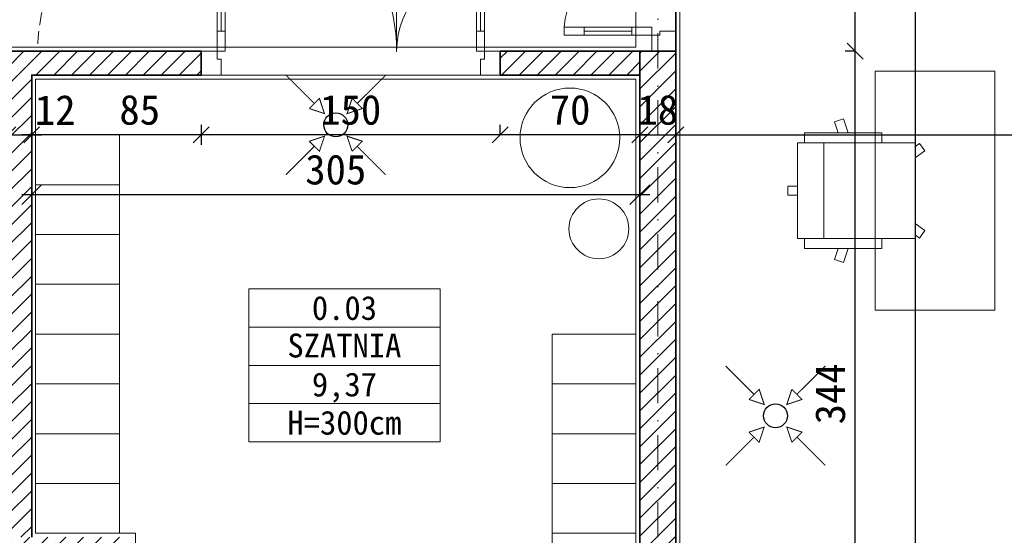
# Model space of a CAD drawing. Header units: millimetres. Extents: x -1373 to 28294, y -9636 to 187.
# Tile 57 of 133: x 5103 to 5597, y -4935 to -4676. Entities that reach past the tile are written whole.
import ezdxf
from ezdxf import colors
from ezdxf.entities.mleader import LeaderData, LeaderLine
from ezdxf.enums import TextEntityAlignment as Align
from ezdxf.math import Vec2, Vec3

# ---------------------------------------------------------------- set-up
doc = ezdxf.new("R2010")
doc.units = ezdxf.units.MM
doc.linetypes.add('HIDDEN2', pattern=[4.7625, 3.175, -1.5875])
doc.linetypes.add('Kreski i kropki', pattern=[335.138881, 176.388884, -88.194442, 0, -70.555556])
for name, color, linetype, lineweight in [('_k_kreskowanie', 250, 'Continuous', 9), ('_k_opis', 7, 'Continuous', 13), ('_k_osie', 142, 'Kreski i kropki', 13), ('_k_stolarka', 7, 'Continuous', 13), ('_k_tabela', 7, 'Continuous', 13), ('_k_wentylacja', 7, 'Continuous', 15), ('_k_wymiar', 7, 'Continuous', 9), ('_k_wyposażenia', 251, 'Continuous', 9), ('_k_zarys', 7, 'HIDDEN2', 20), ('_k_ściany', 223, 'Continuous', 35)]:
    doc.layers.add(name, color=color, linetype=linetype, lineweight=lineweight)
doc.layers.add('_k_niewidoczna', color=72, linetype='Continuous', lineweight=9, plot=False)
doc.styles.add('GENERATED_STYLE_1', font='MS Gothic.ttf')
doc.styles.add('GENERATED_STYLE_2', font='MS Gothic.ttf')
doc.dimstyles.new('1 - 100   (15cm)', dxfattribs={"dimscale": 5, "dimtxt": 3, "dimasz": 1.6, "dimexe": 1, "dimexo": 1, "dimgap": 1, "dimtad": 1, "dimdec": 0, "dimzin": 12, "dimdsep": 46, "dimtxsty": 'GENERATED_STYLE_1', "dimblk1": 'OBLIQUE', "dimblk2": 'OBLIQUE', "dimsah": 1, "dimcen": 0, "dimdle": 1, "dimclrd": 256, "dimclre": 256, "dimclrt": 4, "dimazin": 0, "dimtfac": 0.75, "dimtdec": 0, "dimtix": 1, "dimtmove": 1, "dimatfit": 3, "dimldrblk": 'OBLIQUE', "dimfxl": 1, "dimfxlon": 1, "dimtvp": 0.75, "dimtfillclr": 1, "dimtolj": 1, "dimtzin": 0, "dimarcsym": 0})
doc.dimstyles.new('1-100 (20cm)', dxfattribs={"dimscale": 5, "dimtxt": 3, "dimasz": 2, "dimexe": 1, "dimexo": 1, "dimgap": 1, "dimtad": 1, "dimdec": 0, "dimzin": 12, "dimdsep": 46, "dimtxsty": 'GENERATED_STYLE_1', "dimblk1": 'OBLIQUE', "dimblk2": 'OBLIQUE', "dimsah": 1, "dimcen": 0, "dimdle": 1, "dimclrd": 256, "dimclre": 256, "dimclrt": 4, "dimazin": 0, "dimtfac": 0.75, "dimtdec": 0, "dimtix": 1, "dimtmove": 1, "dimatfit": 3, "dimldrblk": 'OBLIQUE', "dimfxl": 1, "dimfxlon": 1, "dimtvp": 0.75, "dimtolj": 1, "dimtzin": 0, "dimarcsym": 0})

# ---------------------------------------------------------------- blocks, each defined once
blk = doc.blocks.new('szatnia_moduł_5')
at = {"layer": '_k_wyposażenia', "ltscale": 20}
for points in [[(29595.93, -1630.11), (29637.93, -1630.11), (29637.93, -1605.11), (29595.93, -1605.11)], [(29595.93, -1605.11), (29637.93, -1605.11), (29637.93, -1705.11), (29595.93, -1705.11)], [(29595.93, -1655.11), (29637.93, -1655.11), (29637.93, -1630.11), (29595.93, -1630.11)], [(29595.93, -1680.11), (29637.93, -1680.11), (29637.93, -1655.11), (29595.93, -1655.11)], [(29595.93, -1705.11), (29637.93, -1705.11), (29637.93, -1680.11), (29595.93, -1680.11)]]:
    blk.add_lwpolyline(points, close=True, dxfattribs=at)
blk = doc.blocks.new('D_130w')
at = {"layer": '_k_niewidoczna', "ltscale": 3}
blk.add_lwpolyline([(0, 140), (0, 10)], dxfattribs=at)
at = {"layer": '_k_stolarka', "ltscale": 2}
for points in [[(-12, 150), (0, 150), (0, 140), (-8, 140), (-8, 142), (-12, 142), (-12, 150)], [(-91.96, 140), (-22, 140)], [(-46.01, 10), (-22, 10)], [(-12, 0), (0, 0), (0, 10), (-8, 10), (-8, 8), (-12, 8), (-12, 0)]]:
    blk.add_lwpolyline(points, dxfattribs=at)
for points in [[(-12, 142), (-12, 138), (-101.98, 138), (-101.98, 142)], [(-101.98, 142), (-101.98, 138), (-91.96, 138), (-91.96, 142)], [(-22, 142), (-22, 138), (-12, 138), (-12, 142)], [(-56.01, 8), (-56.01, 12), (-46.01, 12), (-46.01, 8)], [(-12, 8), (-12, 12), (-46.01, 12), (-46.01, 8)], [(-22, 8), (-22, 12), (-12, 12), (-12, 8)]]:
    blk.add_lwpolyline(points, close=True, dxfattribs=at)
for centre, radius, start, end in [((-11.97, 142.11), 90.11, 182.6174, 270), ((-11.85, 7.63), 44.37, 90.1531, 174.3519)]:
    blk.add_arc(centre, radius, start, end, dxfattribs=at)
blk = doc.blocks.new('metryczka_80')
at = {"layer": '_k_opis', "ltscale": 0.1}
for points in [[(-80, 0), (0, 0), (0, -64), (-80, -64)], [(-80, -16), (0, -16), (0, -48), (-80, -48)]]:
    blk.add_lwpolyline(points, close=True, dxfattribs=at)
blk.add_lwpolyline([(-80, -32), (0, -32)], dxfattribs=at)
for tag, style, flags, p in [('ATR_NR_POM', 'GENERATED_STYLE_1', 4, (-40, -13)), ('ATR_POM', 'GENERATED_STYLE_2', 4, (-40, -28.71)), ('ATR_POW', 'GENERATED_STYLE_1', 12, (-40, -45)), ('ATR_WYS', 'GENERATED_STYLE_1', 4, (-40, -61))]:
    blk.add_attdef(tag, text='', height=10, dxfattribs=dict(at, style=style, flags=flags)).set_placement(p, align=Align.CENTER)
blk = doc.blocks.new('_OBLIQUE')
at = {"color": 0, "linetype": 'ByBlock'}
blk.add_line((-0.5, -0.5), (0.5, 0.5), dxfattribs=at)
blk = doc.blocks.new('*D350')
at = {"layer": '_k_wymiar', "lineweight": -2, "transparency": 16777216}
for p, q in [((6365.24, -4021.1), (6365.24, -5041.1)), ((6360.24, -4026.1), (6370.24, -4026.1)), ((6360.24, -5036.1), (6370.24, -5036.1))]:
    blk.add_line(p, q, dxfattribs=at)
at = {"layer": 'Defpoints', "color": 0, "transparency": 16777216}
for p in [(5965.24, -4026.1), (5486.74, -5036.1), (6365.24, -5036.1)]:
    blk.add_point(p, dxfattribs=at)
at = {"layer": '_k_wymiar', "lineweight": -2, "transparency": 16777216, "xscale": 8, "yscale": 8, "zscale": 8}
for p, rotation in [((6365.24, -4026.1), 90), ((6365.24, -5036.1), 270)]:
    blk.add_blockref('_OBLIQUE', p, dxfattribs=dict(at, rotation=rotation))
at = {"layer": '_k_wymiar', "color": 4, "transparency": 16777216, "insert": (6352.74, -4531.1), "char_height": 15, "attachment_point": 5, "rotation": 90, "style": 'GENERATED_STYLE_1'}
blk.add_mtext('\\A1;1010', dxfattribs=at)
blk = doc.blocks.new('*U43')
at = {"layer": '_k_wyposażenia'}
for p, q in [((47.63, -65.2), (51.37, -62.49)), ((51.37, -62.49), (54.91, -67.37)), ((91.41, -62.49), (87.87, -67.37)), ((95.15, -65.2), (91.41, -62.49)), ((47.38, -126.3), (47.38, -67.37)), ((95.4, -67.37), (47.38, -67.37)), ((47.38, -67.37), (47.38, -126.3)), ((47.38, -126.3), (47.38, -67.37)), ((47.63, -65.2), (49.21, -67.37)), ((95.15, -65.2), (93.57, -67.37)), ((95.4, -126.3), (95.4, -67.37)), ((95.4, -126.3), (95.4, -67.37)), ((42.37, -84.05), (47.38, -84.05)), ((42.37, -84.05), (47.38, -84.05)), ((42.37, -84.05), (42.37, -122.85)), ((100.41, -84.05), (95.4, -84.05)), ((100.41, -84.05), (95.4, -84.05)), ((100.41, -84.05), (100.41, -122.85)), ((42.37, -100.9), (35.33, -103.19)), ((35.33, -103.19), (36.79, -107.7)), ((100.41, -100.9), (107.45, -103.19)), ((107.45, -103.19), (105.99, -107.7)), ((36.79, -107.7), (42.37, -105.89)), ((105.99, -107.7), (100.41, -105.89)), ((95.4, -113.14), (47.38, -113.14)), ((42.37, -122.85), (47.38, -122.85)), ((100.41, -122.85), (95.4, -122.85)), ((47.38, -126.3), (95.4, -126.3)), ((69.19, -131.24), (69.19, -126.3)), ((73.59, -131.24), (73.59, -126.3)), ((73.59, -131.24), (69.19, -131.24))]:
    blk.add_line(p, q, dxfattribs=at)
blk = doc.blocks.new('*D194')
at = {"layer": '_k_wymiar', "lineweight": -2, "transparency": 16777216}
for p, q in [((5344.24, -4734.1), (5344.24, -4729.1)), ((5419.24, -4734.1), (5339.24, -4734.1)), ((5414.24, -4734.1), (5414.24, -4739.1))]:
    blk.add_line(p, q, dxfattribs=at)
at = {"layer": 'Defpoints', "color": 0, "transparency": 16777216}
for p in [(5344.24, -4734.1), (5344.24, -4734.1), (5414.24, -4734.1)]:
    blk.add_point(p, dxfattribs=at)
at = {"layer": '_k_wymiar', "lineweight": -2, "transparency": 16777216, "xscale": 8, "yscale": 8, "zscale": 8, "rotation": 180}
blk.add_blockref('_OBLIQUE', (5344.24, -4734.1), dxfattribs=at)
at = {"layer": '_k_wymiar', "lineweight": -2, "transparency": 16777216, "xscale": 8, "yscale": 8, "zscale": 8}
blk.add_blockref('_OBLIQUE', (5414.24, -4734.1), dxfattribs=at)
at = {"layer": '_k_wymiar', "color": 4, "transparency": 16777216, "insert": (5379.24, -4721.6), "char_height": 15, "attachment_point": 5, "style": 'GENERATED_STYLE_1'}
blk.add_mtext('\\A1;70', dxfattribs=at)
blk = doc.blocks.new('*D195')
at = {"layer": '_k_wymiar', "lineweight": -2, "transparency": 16777216}
for p, q in [((5194.24, -4729.1), (5194.24, -4739.1)), ((5344.24, -4734.1), (5344.24, -4729.1)), ((5349.24, -4734.1), (5189.24, -4734.1))]:
    blk.add_line(p, q, dxfattribs=at)
at = {"layer": 'Defpoints', "color": 0, "transparency": 16777216}
for p in [(5194.24, -4704.1), (5194.24, -4734.1), (5344.24, -4734.1)]:
    blk.add_point(p, dxfattribs=at)
at = {"layer": '_k_wymiar', "lineweight": -2, "transparency": 16777216, "xscale": 8, "yscale": 8, "zscale": 8, "rotation": 180}
blk.add_blockref('_OBLIQUE', (5194.24, -4734.1), dxfattribs=at)
at = {"layer": '_k_wymiar', "lineweight": -2, "transparency": 16777216, "xscale": 8, "yscale": 8, "zscale": 8}
blk.add_blockref('_OBLIQUE', (5344.24, -4734.1), dxfattribs=at)
at = {"layer": '_k_wymiar', "color": 4, "transparency": 16777216, "insert": (5269.24, -4721.6), "char_height": 15, "attachment_point": 5, "style": 'GENERATED_STYLE_1'}
blk.add_mtext('\\A1;150', dxfattribs=at)
blk = doc.blocks.new('*D196')
at = {"layer": '_k_wymiar', "lineweight": -2, "transparency": 16777216}
for p, q in [((5109.24, -4729.1), (5109.24, -4739.1)), ((5194.24, -4729.1), (5194.24, -4739.1)), ((5199.24, -4734.1), (5104.24, -4734.1))]:
    blk.add_line(p, q, dxfattribs=at)
at = {"layer": 'Defpoints', "color": 0, "transparency": 16777216}
for p in [(5194.24, -4704.1), (5109.24, -4709.1), (5109.24, -4734.1)]:
    blk.add_point(p, dxfattribs=at)
at = {"layer": '_k_wymiar', "lineweight": -2, "transparency": 16777216, "xscale": 8, "yscale": 8, "zscale": 8, "rotation": 180}
blk.add_blockref('_OBLIQUE', (5109.24, -4734.1), dxfattribs=at)
at = {"layer": '_k_wymiar', "lineweight": -2, "transparency": 16777216, "xscale": 8, "yscale": 8, "zscale": 8}
blk.add_blockref('_OBLIQUE', (5194.24, -4734.1), dxfattribs=at)
at = {"layer": '_k_wymiar', "color": 4, "transparency": 16777216, "insert": (5163.43, -4721.6), "char_height": 15, "attachment_point": 5, "style": 'GENERATED_STYLE_1'}
blk.add_mtext('\\A1;85', dxfattribs=at)
blk = doc.blocks.new('*D203')
at = {"layer": '_k_wymiar', "lineweight": -2, "transparency": 16777216}
for p, q in [((5414.24, -4729.1), (5414.24, -4739.1)), ((5432.24, -4729.1), (5432.24, -4739.1)), ((5414.24, -4734.1), (5406.24, -4734.1)), ((5414.24, -4734.1), (5432.24, -4734.1)), ((5432.24, -4734.1), (5440.24, -4734.1))]:
    blk.add_line(p, q, dxfattribs=at)
at = {"layer": 'Defpoints', "color": 0, "transparency": 16777216}
for p in [(5414.24, -4709.1), (5432.24, -4709.1), (5432.24, -4734.1)]:
    blk.add_point(p, dxfattribs=at)
at = {"layer": '_k_wymiar', "lineweight": -2, "transparency": 16777216, "xscale": 8, "yscale": 8, "zscale": 8}
blk.add_blockref('_OBLIQUE', (5414.24, -4734.1), dxfattribs=at)
at = {"layer": '_k_wymiar', "lineweight": -2, "transparency": 16777216, "xscale": 8, "yscale": 8, "zscale": 8, "rotation": 180}
blk.add_blockref('_OBLIQUE', (5432.24, -4734.1), dxfattribs=at)
at = {"layer": '_k_wymiar', "color": 4, "transparency": 16777216, "insert": (5423.24, -4721.6), "char_height": 15, "attachment_point": 5, "style": 'GENERATED_STYLE_1'}
blk.add_mtext('\\A1;18', dxfattribs=at)
blk = doc.blocks.new('*D204')
at = {"layer": '_k_wymiar', "lineweight": -2, "transparency": 16777216}
for p, q in [((5432.24, -4734.1), (5432.24, -4729.1)), ((5921.24, -4734.1), (5921.24, -4729.1)), ((5427.24, -4734.1), (5926.24, -4734.1))]:
    blk.add_line(p, q, dxfattribs=at)
at = {"layer": 'Defpoints', "color": 0, "transparency": 16777216}
for p in [(5432.24, -4734.1), (5921.24, -4734.1), (5921.24, -4734.1)]:
    blk.add_point(p, dxfattribs=at)
at = {"layer": '_k_wymiar', "lineweight": -2, "transparency": 16777216, "xscale": 8, "yscale": 8, "zscale": 8, "rotation": 180}
blk.add_blockref('_OBLIQUE', (5432.24, -4734.1), dxfattribs=at)
at = {"layer": '_k_wymiar', "lineweight": -2, "transparency": 16777216, "xscale": 8, "yscale": 8, "zscale": 8}
blk.add_blockref('_OBLIQUE', (5921.24, -4734.1), dxfattribs=at)
at = {"layer": '_k_wymiar', "color": 4, "transparency": 16777216, "insert": (5676.74, -4721.6), "char_height": 15, "attachment_point": 5, "style": 'GENERATED_STYLE_1'}
blk.add_mtext('\\A1;489', dxfattribs=at)
blk = doc.blocks.new('*D205')
at = {"layer": '_k_wymiar', "lineweight": -2, "transparency": 16777216}
for p, q in [((5522.24, -5041.1), (5522.24, -4687.1)), ((5522.24, -4692.1), (5517.24, -4692.1)), ((5522.24, -5036.1), (5517.24, -5036.1))]:
    blk.add_line(p, q, dxfattribs=at)
at = {"layer": 'Defpoints', "color": 0, "transparency": 16777216}
for p in [(5522.24, -4692.1), (5522.24, -4692.1), (5522.24, -5036.1)]:
    blk.add_point(p, dxfattribs=at)
at = {"layer": '_k_wymiar', "lineweight": -2, "transparency": 16777216, "xscale": 8, "yscale": 8, "zscale": 8}
for p, rotation in [((5522.24, -4692.1), 90), ((5522.24, -5036.1), 270)]:
    blk.add_blockref('_OBLIQUE', p, dxfattribs=dict(at, rotation=rotation))
at = {"layer": '_k_wymiar', "color": 4, "transparency": 16777216, "insert": (5509.74, -4864.1), "char_height": 15, "attachment_point": 5, "rotation": 90, "style": 'GENERATED_STYLE_1'}
blk.add_mtext('\\A1;344', dxfattribs=at)
blk = doc.blocks.new('*D206')
at = {"layer": '_k_wymiar', "lineweight": -2, "transparency": 16777216}
for p, q in [((5522.24, -4697.1), (5522.24, -4537.1)), ((5517.24, -4542.1), (5527.24, -4542.1)), ((5522.24, -4692.1), (5517.24, -4692.1))]:
    blk.add_line(p, q, dxfattribs=at)
at = {"layer": 'Defpoints', "color": 0, "transparency": 16777216}
for p in [(5432.24, -4542.1), (5522.24, -4542.1), (5522.24, -4692.1)]:
    blk.add_point(p, dxfattribs=at)
at = {"layer": '_k_wymiar', "lineweight": -2, "transparency": 16777216, "xscale": 8, "yscale": 8, "zscale": 8}
for p, rotation in [((5522.24, -4542.1), 90), ((5522.24, -4692.1), 270)]:
    blk.add_blockref('_OBLIQUE', p, dxfattribs=dict(at, rotation=rotation))
at = {"layer": '_k_wymiar', "color": 4, "transparency": 16777216, "insert": (5509.74, -4617.1), "char_height": 15, "attachment_point": 5, "rotation": 90, "style": 'GENERATED_STYLE_1'}
blk.add_mtext('\\A1;150', dxfattribs=at)
blk = doc.blocks.new('*D210')
at = {"layer": '_k_wymiar', "lineweight": -2, "transparency": 16777216}
for p, q in [((5552.24, -4065.1), (5552.24, -5041.1)), ((5547.24, -4070.1), (5557.24, -4070.1)), ((5547.24, -5036.1), (5557.24, -5036.1))]:
    blk.add_line(p, q, dxfattribs=at)
at = {"layer": 'Defpoints', "color": 0, "transparency": 16777216}
for p in [(5432.24, -4070.1), (5432.24, -5036.1), (5552.24, -5036.1)]:
    blk.add_point(p, dxfattribs=at)
at = {"layer": '_k_wymiar', "lineweight": -2, "transparency": 16777216, "xscale": 8, "yscale": 8, "zscale": 8}
for p, rotation in [((5552.24, -4070.1), 90), ((5552.24, -5036.1), 270)]:
    blk.add_blockref('_OBLIQUE', p, dxfattribs=dict(at, rotation=rotation))
at = {"layer": '_k_wymiar', "color": 4, "transparency": 16777216, "insert": (5539.74, -4553.1), "char_height": 15, "attachment_point": 5, "rotation": 90, "style": 'GENERATED_STYLE_1'}
blk.add_mtext('\\A1;966', dxfattribs=at)
blk = doc.blocks.new('*D222')
at = {"layer": '_k_wymiar', "lineweight": -2, "transparency": 16777216}
for p, q in [((5097.24, -4734.1), (5097.24, -4729.1)), ((5109.24, -4734.1), (5109.24, -4729.1)), ((5092.24, -4734.1), (5114.24, -4734.1))]:
    blk.add_line(p, q, dxfattribs=at)
at = {"layer": 'Defpoints', "color": 0, "transparency": 16777216}
for p in [(5097.24, -4734.1), (5109.24, -4734.1), (5109.24, -4734.1)]:
    blk.add_point(p, dxfattribs=at)
at = {"layer": '_k_wymiar', "lineweight": -2, "transparency": 16777216, "xscale": 8, "yscale": 8, "zscale": 8, "rotation": 180}
blk.add_blockref('_OBLIQUE', (5097.24, -4734.1), dxfattribs=at)
at = {"layer": '_k_wymiar', "lineweight": -2, "transparency": 16777216, "xscale": 8, "yscale": 8, "zscale": 8}
blk.add_blockref('_OBLIQUE', (5109.24, -4734.1), dxfattribs=at)
at = {"layer": '_k_wymiar', "color": 4, "transparency": 16777216, "insert": (5121.04, -4721.6), "char_height": 15, "attachment_point": 5, "style": 'GENERATED_STYLE_1'}
blk.add_mtext('\\A1;12', dxfattribs=at)
blk = doc.blocks.new('w_wywiew')
at = {"layer": '_k_wentylacja', "color": 1, "const_width": 0.5}
for points in [[(-13.29, 8.2), (-5.66, 5.66), (-8.2, 13.29), (-13.29, 8.2), (-10.75, 10.75), (-25, 25)], [(8.2, 13.29), (5.66, 5.66), (13.29, 8.2), (8.2, 13.29), (10.75, 10.75), (25, 25)], [(-13.29, -8.2), (-5.66, -5.66), (-8.2, -13.29), (-13.29, -8.2), (-10.75, -10.75), (-25, -25)], [(8.2, -13.29), (5.66, -5.66), (13.29, -8.2), (8.2, -13.29), (10.75, -10.75), (25, -25)]]:
    blk.add_lwpolyline(points, dxfattribs=at)
at = {"layer": '_k_wentylacja', "color": 1, "lineweight": 30}
blk.add_circle((0, 0), 6, dxfattribs=at)
blk = doc.blocks.new('w_mecha')
at = {"layer": '_k_wentylacja'}
for p in [(-703.5, 351), (-483, 205)]:
    blk.add_blockref('w_wywiew', p, dxfattribs=at)
blk = doc.blocks.new('*D349')
at = {"layer": '_k_wymiar', "lineweight": -2, "transparency": 16777216}
for p, q in [((5109.24, -4759.1), (5109.24, -4769.1)), ((5414.24, -4759.1), (5414.24, -4769.1)), ((5104.24, -4764.1), (5419.24, -4764.1))]:
    blk.add_line(p, q, dxfattribs=at)
at = {"layer": 'Defpoints', "color": 0, "transparency": 16777216}
for p in [(5109.24, -4704.1), (5414.24, -4704.1), (5414.24, -4764.1)]:
    blk.add_point(p, dxfattribs=at)
at = {"layer": '_k_wymiar', "lineweight": -2, "transparency": 16777216, "xscale": 10, "yscale": 10, "zscale": 10, "rotation": 180}
blk.add_blockref('_OBLIQUE', (5109.24, -4764.1), dxfattribs=at)
at = {"layer": '_k_wymiar', "lineweight": -2, "transparency": 16777216, "xscale": 10, "yscale": 10, "zscale": 10}
blk.add_blockref('_OBLIQUE', (5414.24, -4764.1), dxfattribs=at)
at = {"layer": '_k_wymiar', "color": 4, "transparency": 16777216, "insert": (5261.74, -4751.6), "char_height": 15, "attachment_point": 5, "style": 'GENERATED_STYLE_1'}
blk.add_mtext('\\A1;305', dxfattribs=at)

msp = doc.modelspace()

# ---------------------------------------------------------------- hatches: boundary and pattern name
at = {"layer": '_k_kreskowanie', "ltscale": 2, "transparency": 33554687}
h = msp.add_hatch(dxfattribs=at)
h.set_pattern_fill('ANSI31', color=256, scale=2)
h.set_pattern_definition([(45, (1100.2866, -888.875), (-4.490128, 4.490128), [])])
h.paths.add_polyline_path([(4922.24, -4960.1), (4922.24, -4936.1), (4855.24, -4936.1), (4855.24, -5036.1), (4787.24, -5036.1), (4787.24, -5060.1), (4879.24, -5060.1), (4879.24, -4960.1)])
h.paths.add_polyline_path([(5921.24, -4253.1), (5945.24, -4253.1), (5945.24, -4046.1), (5314.24, -4046.1), (5314.24, -4070.1), (5414.24, -4070.1), (5414.24, -4296.1), (5432.24, -4296.1), (5432.24, -4070.1), (5921.24, -4070.1)])
h.paths.add_polyline_path([(5921.24, -4653.1), (5945.24, -4653.1), (5945.24, -4453.1), (5921.24, -4453.1)])
h.paths.add_polyline_path([(5866.74, -5036.1), (5866.74, -5060.1), (5945.24, -5060.1), (5945.24, -4853.1), (5921.24, -4853.1), (5921.24, -5036.1)])
h.paths.add_polyline_path([(5606.74, -5036.1), (5606.74, -5060.1), (5746.74, -5060.1), (5746.74, -5036.1)])
h.paths.add_polyline_path([(5346.74, -5036.1), (5346.74, -5060.1), (5486.74, -5060.1), (5486.74, -5036.1), (5432.24, -5036.1), (5432.24, -4692.1), (5414.24, -4692.1), (5414.24, -5036.1)])
h.paths.add_polyline_path([(5226.74, -5060.1), (5226.74, -5036.1), (5159.24, -5036.1), (5159.24, -4960.1), (5159.24, -4936.1), (5092.24, -4936.1), (5092.24, -4960.1), (5135.24, -4960.1), (5135.24, -5060.1)])
h.paths.add_polyline_path([(4100.24, -4770.1), (4124.24, -4770.1), (4124.24, -4692.1), (4100.24, -4692.1)])
h.paths.add_polyline_path([(4124.24, -4930.1), (4100.24, -4930.1), (4100.24, -5060.1), (4667.24, -5060.1), (4667.24, -5036.1), (4124.24, -5036.1)])
h.paths.add_polyline_path([(4124.24, -4226.91), (4100.24, -4226.91), (4100.24, -4304.5), (4124.24, -4304.5)])
h.paths.add_polyline_path([(4363.79, -4070.1), (4363.79, -4046.1), (4100.24, -4046.1), (4100.24, -4122.91), (4124.24, -4122.91), (4124.24, -4070.1)])
h.paths.add_polyline_path([(4664.26, -4070.1), (4664.26, -4046.1), (4483.79, -4046.1), (4483.79, -4070.1)])
h.paths.add_polyline_path([(4784.26, -4046.1), (4784.26, -4070.1), (5194.24, -4070.1), (5194.24, -4046.1)])
h.paths.add_polyline_path([(4192.23, -4542.1), (4192.23, -4524.1), (4124.24, -4524.1), (4124.24, -4464.5), (4100.24, -4464.5), (4100.24, -4542.1)])
h.paths.add_polyline_path([(4296.23, -4524.1), (4296.23, -4542.1), (4380.65, -4542.1), (4380.65, -4524.1)])
h.paths.add_polyline_path([(4598.26, -4542.1), (4598.26, -4524.1), (4484.65, -4524.1), (4484.65, -4542.1)])
h.paths.add_polyline_path([(4832.26, -4542.1), (4832.26, -4524.1), (4702.26, -4524.1), (4702.26, -4542.1)])
h.paths.add_polyline_path([(5197.24, -4524.1), (5197.24, -4542.1), (5432.24, -4542.1), (5432.24, -4400.1), (5414.24, -4400.1), (5414.24, -4524.1)])
h.paths.add_polyline_path([(5105.24, -4542.1), (5105.24, -4524.1), (4936.26, -4524.1), (4936.26, -4542.1)])
h = msp.add_hatch(dxfattribs=at)
h.set_pattern_fill('ANSI31', color=256, scale=2)
h.paths.add_polyline_path([(5414.24, -4692.1), (5344.24, -4692.1), (5344.24, -4704.1), (5414.24, -4704.1)])
h.paths.add_polyline_path([(5194.24, -4692.1), (5097.24, -4692.1), (5097.24, -4936.1), (5109.24, -4936.1), (5109.24, -4704.1), (5194.24, -4704.1)])

# ---------------------------------------------------------------- linework, layer by layer
at = {"layer": '_k_niewidoczna'}
for points in [[(5434.24, -4072.1), (5919.24, -4072.1), (5919.24, -5034.1), (5434.24, -5034.1)], [(4693.24, -4690.1), (4939.24, -4690.1), (4939.24, -4690.1), (5412.24, -4690.1), (5412.24, -4544.1), (4126.24, -4544.1), (4126.24, -4690.1), (4693.24, -4690.1)], [(5111.24, -4706.1), (5412.24, -4706.1), (5412.24, -5034.1), (5161.24, -5034.1), (5161.24, -4934.1), (5111.24, -4934.1)]]:
    msp.add_lwpolyline(points, close=True, dxfattribs=at)
at = {"layer": '_k_opis'}
msp.add_lwpolyline([(5292.23, -4692.37), (5292.23, -4627.17), (5271.23, -4627.17), (5271.23, -4604.67), (5313.23, -4604.67), (5313.23, -4627.17), (5292.23, -4627.17)], dxfattribs=at)
at = {"layer": '_k_osie', "ltscale": 0.1}
msp.add_lwpolyline([(5423.24, -3641.1), (5423.24, -5570.1)], dxfattribs=at)
at = {"layer": '_k_wyposażenia'}
msp.add_lwpolyline([(5532.24, -4702.13), (5592.24, -4702.13), (5592.24, -4822.13), (5532.24, -4822.13)], close=True, dxfattribs=at)
at = {"layer": '_k_wyposażenia', "ltscale": 2}
for centre, radius in [((5379.15, -4735.6), 25), ((5393.68, -4781.25), 15)]:
    msp.add_circle(centre, radius, dxfattribs=at)
at = {"layer": '_k_zarys', "lineweight": 15, "ltscale": 2}
msp.add_lwpolyline([(5204.24, -4602.12, 0.414037), (5112.28, -4690.1)], format="xyb", dxfattribs=at)
at = {"layer": '_k_ściany'}
for points in [[(5432.24, -5036.1), (5432.24, -4400.1)], [(5194.24, -4692.1), (5097.24, -4692.1), (5097.24, -4936.1)], [(5194.24, -4704.1), (5194.24, -4692.1)], [(5344.24, -4704.1), (5414.24, -4704.1), (5414.24, -4692.1), (5344.24, -4692.1)], [(5344.24, -4704.1), (5344.24, -4692.1)], [(5414.24, -4692.1), (5414.24, -5036.1)], [(5414.24, -4692.1), (5432.24, -4692.1)], [(5109.24, -4936.1), (5109.24, -4704.1), (5194.24, -4704.1)]]:
    msp.add_lwpolyline(points, dxfattribs=at)

# ---------------------------------------------------------------- block references
at = {"layer": '_k_tabela', "ltscale": 0.1}
ref = msp.add_blockref('metryczka_80', (5314.08, -4811.38), dxfattribs=dict(at, xscale=1.2, yscale=1.2, zscale=1.2))
ref.add_attrib('ATR_POW', '9,37', dxfattribs={"layer": '_k_opis', "ltscale": 0.1, "height": 12, "style": 'GENERATED_STYLE_1'}).set_placement((5266.08, -4865.38), align=Align.CENTER)
ref.add_attrib('ATR_NR_POM', '0.03', dxfattribs={"layer": '_k_opis', "ltscale": 0.1, "height": 12, "style": 'GENERATED_STYLE_1'}).set_placement((5266.08, -4826.98), align=Align.CENTER)
ref.add_attrib('ATR_POM', 'SZATNIA', dxfattribs={"layer": '_k_opis', "ltscale": 0.1, "height": 12, "style": 'GENERATED_STYLE_2'}).set_placement((5266.08, -4845.84), align=Align.CENTER)
ref.add_attrib('ATR_WYS', 'H=300cm', dxfattribs={"layer": '_k_opis', "ltscale": 0.1, "height": 12, "style": 'GENERATED_STYLE_1'}).set_placement((5266.08, -4884.58), align=Align.CENTER)
at = {"layer": '_k_wentylacja'}
msp.add_blockref('w_mecha', (5965.24, -5080.1), dxfattribs=at)
at = {"layer": '_k_wyposażenia'}
for name, p in [('D_130w', (5432.24, -4692.1)), ('szatnia_moduł_5', (-24484.7, -3128.99)), ('szatnia_moduł_5', (-24484.7, -3228.99))]:
    msp.add_blockref(name, p, dxfattribs=at)
at = {"layer": '_k_wyposażenia', "xscale": -1, "rotation": 90}
msp.add_blockref('D_130w', (5344.24, -4704.1), dxfattribs=at)
at = {"layer": '_k_wyposażenia', "rotation": 270}
msp.add_blockref('*U43', (5619.6, -4690.74), dxfattribs=at)
at = {"layer": '_k_wyposażenia', "xscale": -1}
for p in [(35008.17, -3228.99), (35008.17, -3328.99)]:
    msp.add_blockref('szatnia_moduł_5', p, dxfattribs=at)

# ---------------------------------------------------------------- dimensions: what is measured, and where the dimension line sits
at = {"layer": '_k_wymiar'}
for base, p1, p2, picture, middle in [((6365.24, -5036.1), (5965.24, -4026.1), (5486.74, -5036.1), '*D350', (6352.74, -4531.1)), ((5552.24, -5036.1), (5432.24, -4070.1), (5432.24, -5036.1), '*D210', (5539.74, -4553.1)), ((5522.24, -4542.1), (5522.24, -4692.1), (5432.24, -4542.1), '*D206', (5509.74, -4617.1)), ((5522.24, -4692.1), (5522.24, -5036.1), (5522.24, -4692.1), '*D205', (5509.74, -4864.1))]:
    dim = msp.add_linear_dim(base=base, p1=p1, p2=p2, angle=90, dimstyle='1 - 100   (15cm)', dxfattribs=at)
    dim.commit()
    dim.dimension.update_dxf_attribs({"geometry": picture, "text_midpoint": middle})
for p1, p2, picture, middle in [((5194.24, -4704.1), (5109.24, -4709.1), '*D196', (5163.43, -4734.1)), ((5097.24, -4734.1), (5109.24, -4734.1), '*D222', (5121.04, -4734.1))]:
    dim = msp.add_linear_dim(base=(5109.24, -4734.1), p1=p1, p2=p2, dimstyle='1 - 100   (15cm)', dxfattribs=at)
    dim.commit()
    dim.dimension.update_dxf_attribs({"geometry": picture, "text_midpoint": middle, "dimtype": 160})
for base, p1, p2, dimstyle, picture, middle in [((5414.24, -4764.1), (5109.24, -4704.1), (5414.24, -4704.1), '1-100 (20cm)', '*D349', (5261.74, -4751.6)), ((5194.24, -4734.1), (5344.24, -4734.1), (5194.24, -4704.1), '1 - 100   (15cm)', '*D195', (5269.24, -4721.6)), ((5432.24, -4734.1), (5414.24, -4709.1), (5432.24, -4709.1), '1 - 100   (15cm)', '*D203', (5423.24, -4721.6)), ((5344.24, -4734.1), (5414.24, -4734.1), (5344.24, -4734.1), '1 - 100   (15cm)', '*D194', (5379.24, -4721.6)), ((5921.24, -4734.1), (5432.24, -4734.1), (5921.24, -4734.1), '1 - 100   (15cm)', '*D204', (5676.74, -4721.6))]:
    dim = msp.add_linear_dim(base=base, p1=p1, p2=p2, dimstyle=dimstyle, dxfattribs=at)
    dim.commit()
    dim.dimension.update_dxf_attribs({"geometry": picture, "text_midpoint": middle})

# ---------------------------------------------------------------- leaders
at = {"layer": '_k_opis', "ltscale": 0.1}
ml = msp.add_multileader_mtext('Standard', dxfattribs=at)
ml.set_content('kurtyna powietrza', color=256, style='GENERATED_STYLE_1')
ml.set_leader_properties()
ml.build(insert=Vec2(0, 0))
ml.multileader.update_dxf_attribs({"text_left_attachment_type": 6, "text_right_attachment_type": 6, "arrow_head_size": 16})
ctx = ml.context
ctx.base_point, ctx.char_height, ctx.arrow_head_size, ctx.landing_gap_size, ctx.plane_origin = Vec3(5071.4, -5100.62), 13, 16, 2.37, Vec3(4949.23, -4960.97)
ctx.left_attachment, ctx.right_attachment = 6, 6
notes = []
notes.append((ctx, [(1, (1, 1, 0), (5070.7, -5100.62), (1, 0), 0.701, [(0, [(5070.7, -4921.34)], 0, [])])]))
ctx.mtext.insert, ctx.mtext.width, ctx.mtext.defined_height, ctx.mtext.flow_direction = Vec3(5073.77, -5085.02), 231.0986, 53.29, 5
for ctx, leaders in notes:
    for number, flags, end, landing, length, lines in leaders:
        leader = LeaderData()
        leader.index, (leader.has_last_leader_line, leader.has_dogleg_vector, leader.attachment_direction) = number, flags
        leader.last_leader_point, leader.dogleg_vector, leader.dogleg_length = Vec3(end), Vec3(landing), length
        for number, points, colour, breaks in lines:
            line = LeaderLine()
            line.index, line.vertices, line.color, line.breaks = number, Vec3.list(points), colors.encode_raw_color(colour), breaks
            leader.lines.append(line)
        ctx.leaders.append(leader)

doc.saveas('drawing.dxf')
